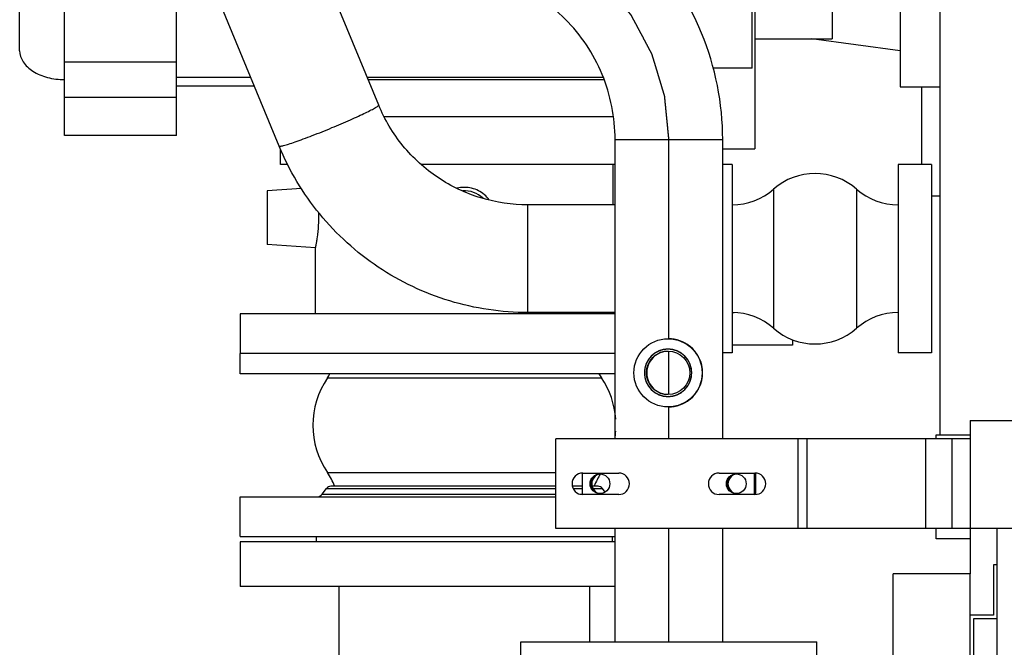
# Model space of a CAD drawing. Header units: millimetres. Extents: x 0 to 1189, y 0 to 841.
# Tile 46 of 112: x 408 to 430, y 578 to 592. Entities that reach past the tile are written whole.
import ezdxf

# ---------------------------------------------------------------- set-up
doc = ezdxf.new("R2010")
doc.units = ezdxf.units.MM
doc.header["$LTSCALE"] = 65.395
doc.linetypes.add('CENTER', pattern=[0.6, 0.375, -0.075, 0.075, -0.075])
for name, color, linetype in [('0006_713500_32_SIMPLE_D_PBL127', 7, 'CONTINUOUS'), ('1907_060000_TLKGS_KGS_V_ABL4', 7, 'CONTINUOUS'), ('1907_061000_TLKGS_KGS_V_ABL34', 7, 'CONTINUOUS'), ('1907_153200_261214_ABL28', 7, 'CONTINUOUS'), ('1907_153200_51_ABL57', 7, 'CONTINUOUS'), ('1907_153200_51_T2_PBL73', 7, 'CONTINUOUS'), ('1907_153200_54_ABL120', 7, 'CONTINUOUS'), ('1907_153200_82_ABL30', 7, 'CONTINUOUS'), ('1907_153200_82_T1_PBL115', 7, 'CONTINUOUS'), ('1907_153701_16_PBL98', 7, 'CONTINUOUS'), ('1907_641000_07_SIMPLE1_T1_X_PBL42', 7, 'CONTINUOUS'), ('1907_641000_07_SIMPLE1_X_ABL41', 7, 'CONTINUOUS'), ('1907_842000_17_SIMPLE1_H_ABL44', 7, 'CONTINUOUS'), ('1907_842000_17_SIMPLE1_T1_H_PBL45', 7, 'CONTINUOUS'), ('1907_843312_02_PBL58', 7, 'CONTINUOUS'), ('1997_000000_TLKGS_MARKETING_ABL3', 7, 'CONTINUOUS'), ('1997_030000_TLKGS_V_ABL10', 7, 'CONTINUOUS'), ('1997_100000_TLKGS_V_ABL132', 7, 'CONTINUOUS'), ('1997_122000_06_SIMPLE1_A_ABL133', 7, 'CONTINUOUS'), ('1997_122000_06_SIMPLE1_T1_A_PBL134', 7, 'CONTINUOUS'), ('1997_200000_TLKGS_V_ABL129', 7, 'CONTINUOUS'), ('1997_252000_06_SIMPLE1_T1_X_PBL131', 7, 'CONTINUOUS'), ('1997_252000_06_SIMPLE1_X_ABL130', 7, 'CONTINUOUS'), ('9M32C_GENSET_STD_GRUNDRAHMEN_ABL50', 7, 'CONTINUOUS'), ('9M32C_GENSET_STD_GRUNDRAHMEN_T1_PBL51', 7, 'CONTINUOUS'), ('B-05-38X28-60X2_5-N6000_PBL31', 7, 'CONTINUOUS'), ('EN1092-1-01A-DN40-PN16-39_PBL121', 7, 'CONTINUOUS'), ('EN1092-1-01A-DN50-PN16-61_5_PBL89', 7, 'CONTINUOUS'), ('ERV_GS125_16_ABL55', 7, 'CONTINUOUS'), ('ERV_GS125_16_T1__PBL56', 7, 'CONTINUOUS'), ('ERV_GS125_16_T1__PBL60', 7, 'CONTINUOUS'), ('ERV_GS125_16_T2__PBL69', 7, 'CONTINUOUS'), ('new_view_9_VBL0', 7, 'CONTINUOUS'), ('RKD3000-60_PBL101', 7, 'CONTINUOUS'), ('RKD3000-60_PBL118', 7, 'CONTINUOUS')]:
    doc.layers.add(name, color=color, linetype=linetype)

# ---------------------------------------------------------------- blocks, each defined once
blk = doc.blocks.new('1907_641000_07_SIMPLE1_T1_X_PBL42', base_point=(417.877, 592.514))
at = {"layer": '1907_641000_07_SIMPLE1_T1_X_PBL42', "color": 7, "linetype": 'Continuous'}
for p, q in [((421.637, 600.808), (424.017, 600.808)), ((424.017, 600.808), (424.017, 598.166)), ((408.617, 599.196), (408.617, 599.784)), ((409.757, 599.413), (408.617, 599.413)), ((413.437, 599.413), (412.157, 599.413)), ((423.957, 599.413), (421.637, 599.413)), ((423.957, 596.445), (423.957, 599.413)), ((424.064, 598.676), (426.537, 599.417)), ((409.765, 599.196), (408.617, 599.196)), ((424.017, 598.676), (426.537, 598.676)), ((407.617, 595.64), (407.617, 598.622)), ((423.957, 598.158), (426.537, 598.506)), ((408.617, 595.64), (408.617, 598.048)), ((409.903, 598.048), (408.617, 598.048)), ((423.957, 597.772), (426.537, 598.121)), ((413.437, 595.64), (413.437, 597.767)), ((421.637, 597.757), (413.437, 597.757)), ((421.637, 593.656), (421.637, 597.767)), ((424.017, 597.699), (423.957, 597.699)), ((424.017, 597.699), (424.017, 589.236)), ((421.637, 597.32), (413.437, 597.32)), ((427.257, 597.384), (427.257, 593.143)), ((410.459, 596.445), (408.617, 596.445)), ((423.957, 596.445), (421.637, 596.445)), ((424.017, 596.58), (427.257, 596.58)), ((424.017, 595.757), (425.737, 595.757)), ((425.737, 595.757), (425.737, 591.688)), ((427.257, 595.213), (428.137, 595.213)), ((421.637, 594.997), (424.017, 594.997)), ((421.637, 594.873), (420.073, 594.873)), ((421.637, 594.775), (420.25, 594.775)), ((425.737, 593.773), (427.257, 593.773)), ((407.617, 591.421), (407.617, 593.24)), ((408.293, 593.24), (408.615, 592.479)), ((408.448, 593.24), (408.615, 592.846)), ((408.615, 593.24), (408.615, 592.479)), ((408.617, 589.53), (408.617, 593.24)), ((411.117, 589.53), (411.117, 593.24)), ((423.957, 593.2), (422.019, 593.2)), ((423.957, 591.033), (423.957, 593.2)), ((427.257, 593.143), (425.737, 593.143)), ((427.257, 592.684), (425.737, 592.684)), ((427.257, 592.684), (427.257, 590.614)), ((424.017, 591.688), (425.737, 591.688)), ((427.257, 591.42), (425.276, 591.688)), ((411.117, 591.168), (408.617, 591.168)), ((423.957, 591.033), (423.081, 591.033)), ((412.773, 590.828), (411.117, 590.828)), ((420.632, 590.828), (415.369, 590.828)), ((420.656, 590.771), (415.392, 590.771)), ((412.854, 590.631), (411.117, 590.631)), ((427.257, 590.614), (428.137, 590.614)), ((411.117, 590.376), (408.617, 590.376)), ((420.86, 589.949), (415.749, 589.949)), ((411.117, 589.53), (408.617, 589.53)), ((413.437, 588.882), (413.437, 589.226)), ((423.297, 589.236), (424.017, 589.236)), ((413.599, 588.882), (413.437, 588.882)), ((420.897, 588.882), (416.574, 588.882)), ((420.857, 587.984), (420.857, 588.882)), ((413.9, 588.353), (413.137, 588.3)), ((413.137, 588.3), (413.137, 587.1)), ((414.217, 587.024), (413.137, 587.1)), ((414.217, 585.552), (414.217, 587.024)), ((420.857, 585.552), (420.857, 585.584)), ((412.537, 584.22), (412.537, 584.672)), ((420.897, 584.22), (412.537, 584.22))]:
    blk.add_line(p, q, dxfattribs=at)
for centre, radius, start, end in [((417.538, 587.688), 0.688, 90.0248, 104.3144), ((417.537, 587.7), 0.6, 46.2941, 93.7185)]:
    blk.add_arc(centre, radius, start, end, dxfattribs=at)
for points, knots in [([(408.617, 599.265), (408.489, 599.265), (408.241, 599.235), (407.916, 599.102), (407.682, 598.896), (407.617, 598.708), (407.617, 598.622)], [0, 0, 0, 0, 0.297416, 0.56961, 0.801496, 1, 1, 1, 1]), ([(407.617, 598.622), (407.617, 598.536), (407.682, 598.349), (407.916, 598.142), (408.241, 598.01), (408.489, 597.979), (408.617, 597.979)], [0, 0, 0, 0, 0.198504, 0.43039, 0.702584, 1, 1, 1, 1]), ([(407.617, 591.421), (407.617, 591.336), (407.682, 591.148), (407.916, 590.941), (408.241, 590.809), (408.489, 590.779), (408.617, 590.779)], [0, 0, 0, 0, 0.198504, 0.43039, 0.702584, 1, 1, 1, 1]), ([(418.09, 588.095), (418.027, 588.18), (417.859, 588.325), (417.644, 588.375), (417.537, 588.375)], [0, 0, 0, 0, 0.499093, 1, 1, 1, 1]), ([(414.217, 587.024), (414.217, 587.03), (414.224, 587.05), (414.231, 587.097), (414.245, 587.171), (414.266, 587.315), (414.288, 587.533), (414.289, 587.717), (414.286, 587.815)], [0, 0, 0, 0, 0.020403, 0.080456, 0.176945, 0.30509, 0.631465, 1, 1, 1, 1])]:
    blk.add_open_spline(points, degree=3, knots=knots, dxfattribs=at)
blk = doc.blocks.new('1907_641000_07_SIMPLE1_X_ABL41', base_point=(417.877, 592.514))
at = {"layer": '1907_641000_07_SIMPLE1_T1_X_PBL42'}
blk.add_blockref('1907_641000_07_SIMPLE1_T1_X_PBL42', (417.877, 592.514), dxfattribs=at)
blk = doc.blocks.new('1907_842000_17_SIMPLE1_T1_H_PBL45', base_point=(417.897, 605.191))
at = {"layer": '1907_842000_17_SIMPLE1_T1_H_PBL45', "color": 7, "linetype": 'Continuous'}
for p, q in [((413.405, 589.295), (411.779, 593.24)), ((415.624, 590.21), (414.375, 593.24)), ((423.505, 588.884), (423.297, 588.884)), ((423.505, 588.884), (423.505, 584.684)), ((427.209, 588.884), (427.209, 584.684)), ((427.957, 588.884), (427.209, 588.884)), ((427.957, 588.884), (427.957, 584.684)), ((420.897, 587.984), (418.953, 587.984)), ((420.897, 585.584), (418.953, 585.584)), ((423.505, 584.684), (423.297, 584.684)), ((427.957, 584.684), (427.209, 584.684))]:
    blk.add_line(p, q, dxfattribs=at)
at = {"layer": '1907_842000_17_SIMPLE1_T1_H_PBL45', "color": 9, "linetype": 'Continuous'}
for p, q in [((424.431, 588.334), (424.431, 585.234)), ((426.283, 588.334), (426.283, 585.234)), ((418.953, 585.584), (418.953, 587.984))]:
    blk.add_line(p, q, dxfattribs=at)
at = {"layer": '1907_842000_17_SIMPLE1_T1_H_PBL45', "color": 7, "linetype": 'Continuous'}
for centre, start, end in [((425.357, 587.284), 48.5904, 131.4096), ((423.505, 589.384), 270.0005, 311.4096), ((427.209, 589.384), 228.5904, 270), ((423.505, 584.184), 48.5904, 89.9995), ((427.209, 584.184), 90, 131.4096), ((425.357, 586.284), 228.5904, 311.4096)]:
    blk.add_arc(centre, 1.4, start, end, dxfattribs=at)
at = {"layer": '1907_842000_17_SIMPLE1_T1_H_PBL45', "color": 9, "linetype": 'Continuous'}
for points, knots in [([(414.583, 589.707), (414.72, 589.763), (414.918, 589.848), (415.167, 589.96), (415.322, 590.033), (415.449, 590.096), (415.541, 590.145), (415.597, 590.179), (415.619, 590.198), (415.625, 590.207), (415.624, 590.21)], [0, 0, 0, 0, 0.383282, 0.555218, 0.705487, 0.828649, 0.920304, 0.977376, 0.992616, 1, 1, 1, 1]), ([(413.405, 589.295), (413.406, 589.293), (413.417, 589.29), (413.449, 589.294), (413.519, 589.31), (413.628, 589.343), (413.775, 589.393), (413.95, 589.457), (414.224, 589.56), (414.437, 589.646), (414.583, 589.707)], [0, 0, 0, 0, 0.007334, 0.022798, 0.080912, 0.174104, 0.298879, 0.450304, 0.622327, 1, 1, 1, 1])]:
    blk.add_open_spline(points, degree=3, knots=knots, dxfattribs=at)
at = {"layer": '1907_842000_17_SIMPLE1_T1_H_PBL45', "color": 7, "linetype": 'Continuous'}
for points, knots in [([(418.953, 587.984), (418.6, 587.984), (417.89, 588.089), (416.92, 588.548), (416.125, 589.269), (415.758, 589.884), (415.624, 590.21)], [0, 0, 0, 0, 0.250278, 0.500419, 0.750331, 1, 1, 1, 1]), ([(418.953, 585.584), (418.365, 585.584), (417.182, 585.759), (415.566, 586.525), (414.241, 587.726), (413.628, 588.752), (413.405, 589.295)], [0, 0, 0, 0, 0.250101, 0.500152, 0.75012, 1, 1, 1, 1])]:
    blk.add_open_spline(points, degree=3, knots=knots, dxfattribs=at)
blk = doc.blocks.new('1907_842000_17_SIMPLE1_H_ABL44', base_point=(417.897, 605.191))
at = {"layer": '1907_842000_17_SIMPLE1_T1_H_PBL45'}
blk.add_blockref('1907_842000_17_SIMPLE1_T1_H_PBL45', (417.897, 605.191), dxfattribs=at)
blk = doc.blocks.new('1907_061000_TLKGS_KGS_V_ABL34', base_point=(485.877, 620.48))
at = {"layer": '1907_641000_07_SIMPLE1_X_ABL41'}
blk.add_blockref('1907_641000_07_SIMPLE1_X_ABL41', (417.877, 592.514), dxfattribs=at)
at = {"layer": '1907_842000_17_SIMPLE1_H_ABL44'}
blk.add_blockref('1907_842000_17_SIMPLE1_H_ABL44', (417.897, 605.191), dxfattribs=at)
blk = doc.blocks.new('1907_060000_TLKGS_KGS_V_ABL4', base_point=(462.677, 648.642))
at = {"layer": '1907_061000_TLKGS_KGS_V_ABL34'}
blk.add_blockref('1907_061000_TLKGS_KGS_V_ABL34', (485.877, 620.48), dxfattribs=at)
blk = doc.blocks.new('1997_252000_06_SIMPLE1_T1_X_PBL131', base_point=(428.737, 596.967))
at = {"layer": '1997_252000_06_SIMPLE1_T1_X_PBL131', "color": 7, "linetype": 'Continuous'}
for p, q in [((428.137, 611.074), (428.137, 582.86)), ((427.737, 605.744), (427.737, 606.92)), ((427.737, 588.884), (427.737, 590.614)), ((428.137, 588.18), (427.957, 588.18))]:
    blk.add_line(p, q, dxfattribs=at)
at = {"layer": '1997_252000_06_SIMPLE1_T1_X_PBL131', "color": 9, "linetype": 'Continuous'}
for p, q in [((428.137, 602.707), (429.737, 602.707)), ((428.137, 601.672), (429.737, 601.672)), ((428.137, 596.732), (429.737, 596.732)), ((428.137, 595.697), (429.737, 595.697))]:
    blk.add_line(p, q, dxfattribs=at)
blk = doc.blocks.new('1997_252000_06_SIMPLE1_X_ABL130', base_point=(428.737, 596.967))
at = {"layer": '1997_252000_06_SIMPLE1_T1_X_PBL131'}
blk.add_blockref('1997_252000_06_SIMPLE1_T1_X_PBL131', (428.737, 596.967), dxfattribs=at)
blk = doc.blocks.new('1997_200000_TLKGS_V_ABL129', base_point=(530.843, 641.94))
at = {"layer": '1997_252000_06_SIMPLE1_X_ABL130'}
blk.add_blockref('1997_252000_06_SIMPLE1_X_ABL130', (428.737, 596.967), dxfattribs=at)
blk = doc.blocks.new('1997_122000_06_SIMPLE1_T1_A_PBL134', base_point=(428.437, 581.7))
at = {"layer": '1997_122000_06_SIMPLE1_T1_A_PBL134', "color": 7, "linetype": 'Continuous'}
for p, q in [((428.057, 582.766), (428.057, 582.86)), ((428.057, 582.86), (428.817, 582.86)), ((428.057, 580.54), (428.057, 580.766)), ((428.817, 580.54), (428.057, 580.54))]:
    blk.add_line(p, q, dxfattribs=at)
blk = doc.blocks.new('1997_122000_06_SIMPLE1_A_ABL133', base_point=(428.437, 581.7))
at = {"layer": '1997_122000_06_SIMPLE1_T1_A_PBL134'}
blk.add_blockref('1997_122000_06_SIMPLE1_T1_A_PBL134', (428.437, 581.7), dxfattribs=at)
blk = doc.blocks.new('1997_100000_TLKGS_V_ABL132', base_point=(541.877, 632.44))
at = {"layer": '1997_122000_06_SIMPLE1_A_ABL133'}
blk.add_blockref('1997_122000_06_SIMPLE1_A_ABL133', (428.437, 581.7), dxfattribs=at)
blk = doc.blocks.new('1997_030000_TLKGS_V_ABL10', base_point=(520.537, 642.12))
at = {"layer": '1997_100000_TLKGS_V_ABL132'}
blk.add_blockref('1997_100000_TLKGS_V_ABL132', (541.877, 632.44), dxfattribs=at)
at = {"layer": '1997_200000_TLKGS_V_ABL129'}
blk.add_blockref('1997_200000_TLKGS_V_ABL129', (530.843, 641.94), dxfattribs=at)
blk = doc.blocks.new('1997_000000_TLKGS_MARKETING_ABL3', base_point=(510.477, 648.642))
at = {"layer": '1907_060000_TLKGS_KGS_V_ABL4'}
blk.add_blockref('1907_060000_TLKGS_KGS_V_ABL4', (462.677, 648.642), dxfattribs=at)
at = {"layer": '1997_030000_TLKGS_V_ABL10'}
blk.add_blockref('1997_030000_TLKGS_V_ABL10', (520.537, 642.12), dxfattribs=at)
blk = doc.blocks.new('B-05-38X28-60X2_5-N6000_PBL31', base_point=(422.078, 584.24))
at = {"layer": 'B-05-38X28-60X2_5-N6000_PBL31', "color": 7, "linetype": 'Continuous'}
for p, q in [((421.608, 584.302), (421.604, 584.24)), ((421.604, 584.24), (421.608, 584.178))]:
    blk.add_line(p, q, dxfattribs=at)
for centre, radius in [((422.078, 584.24), 0.76), ((422.079, 584.24), 0.484)]:
    blk.add_circle(centre, radius, dxfattribs=at)
for centre, radius, start, end in [((422.087, 584.237), 0.763, 50.9637, 89.9731), ((422.088, 584.24), 0.76, 309.1277, 50.8723), ((422.078, 584.24), 0.528, 90.001, 269.999), ((422.087, 584.241), 0.483, 90.9737, 172.7661), ((422.078, 584.239), 0.528, 88.9607, 90), ((422.078, 584.24), 0.528, 271.0416, 88.9584), ((422.087, 584.239), 0.483, 187.2339, 269.0263), ((422.078, 584.241), 0.528, 270, 271.0393), ((422.087, 584.243), 0.763, 270.0269, 309.0363)]:
    blk.add_arc(centre, radius, start, end, dxfattribs=at)
at = {"layer": 'B-05-38X28-60X2_5-N6000_PBL31', "color": 2, "linetype": 'Continuous'}
for points in [[(422.607, 584.24), (422.606, 584.249), (422.605, 584.266), (422.603, 584.287), (422.601, 584.304), (422.6, 584.315), (422.599, 584.323), (422.598, 584.33), (422.598, 584.335), (422.598, 584.339), (422.597, 584.341), (422.597, 584.343), (422.597, 584.344), (422.596, 584.346), (422.595, 584.35), (422.593, 584.355), (422.592, 584.361), (422.589, 584.369), (422.586, 584.38), (422.582, 584.392), (422.579, 584.404), (422.575, 584.415), (422.573, 584.423), (422.571, 584.429), (422.57, 584.434), (422.568, 584.438), (422.568, 584.44), (422.567, 584.442), (422.567, 584.443), (422.566, 584.445), (422.564, 584.448), (422.561, 584.453), (422.558, 584.459), (422.554, 584.466), (422.549, 584.476), (422.543, 584.487), (422.537, 584.498), (422.532, 584.508), (422.528, 584.516), (422.525, 584.521), (422.522, 584.526), (422.521, 584.529), (422.52, 584.531), (422.519, 584.533), (422.518, 584.534), (422.516, 584.536), (422.514, 584.539), (422.511, 584.543), (422.506, 584.548), (422.501, 584.555), (422.494, 584.563), (422.486, 584.573), (422.477, 584.583), (422.47, 584.592), (422.465, 584.599), (422.461, 584.604), (422.457, 584.608), (422.455, 584.611), (422.453, 584.613), (422.452, 584.614), (422.451, 584.615), (422.449, 584.616), (422.447, 584.619), (422.442, 584.622), (422.437, 584.626), (422.431, 584.632), (422.422, 584.638), (422.413, 584.647), (422.403, 584.655), (422.394, 584.662), (422.388, 584.667), (422.383, 584.671), (422.378, 584.675), (422.376, 584.677), (422.374, 584.678), (422.373, 584.68), (422.371, 584.68), (422.369, 584.681), (422.366, 584.683), (422.361, 584.686), (422.356, 584.689), (422.348, 584.693), (422.339, 584.698), (422.327, 584.704), (422.316, 584.71), (422.306, 584.715), (422.299, 584.719), (422.293, 584.722), (422.288, 584.725), (422.285, 584.726), (422.283, 584.727), (422.282, 584.728), (422.28, 584.729), (422.278, 584.729), (422.274, 584.73), (422.269, 584.732), (422.263, 584.734), (422.255, 584.736), (422.245, 584.74), (422.232, 584.743), (422.22, 584.747), (422.21, 584.75), (422.201, 584.753), (422.195, 584.755), (422.19, 584.756), (422.187, 584.757), (422.185, 584.758), (422.183, 584.758), (422.181, 584.759), (422.179, 584.759), (422.175, 584.759), (422.17, 584.76), (422.163, 584.76), (422.155, 584.761), (422.144, 584.762), (422.131, 584.764), (422.118, 584.765), (422.107, 584.766), (422.098, 584.767), (422.092, 584.768), (422.086, 584.768), (422.082, 584.768), (422.08, 584.769), (422.078, 584.769), (422.077, 584.769), (422.075, 584.768), (422.071, 584.768), (422.066, 584.768), (422.059, 584.767), (422.051, 584.766), (422.04, 584.765), (422.027, 584.764), (422.014, 584.763), (422.004, 584.761), (421.995, 584.761), (421.989, 584.76), (421.983, 584.759), (421.979, 584.759), (421.977, 584.759), (421.976, 584.759), (421.974, 584.758), (421.972, 584.758), (421.969, 584.757), (421.963, 584.755), (421.957, 584.753), (421.949, 584.751), (421.939, 584.748), (421.926, 584.744), (421.914, 584.74), (421.904, 584.737), (421.895, 584.735), (421.889, 584.733), (421.884, 584.731), (421.881, 584.73), (421.879, 584.729), (421.877, 584.729), (421.876, 584.728), (421.874, 584.727), (421.87, 584.725), (421.866, 584.723), (421.86, 584.72), (421.852, 584.716), (421.843, 584.711), (421.831, 584.705), (421.82, 584.699), (421.811, 584.694), (421.803, 584.69), (421.797, 584.687), (421.792, 584.684), (421.789, 584.682), (421.787, 584.681), (421.786, 584.681), (421.785, 584.679), (421.783, 584.678), (421.78, 584.676), (421.776, 584.672), (421.771, 584.668), (421.764, 584.662), (421.755, 584.656), (421.745, 584.647), (421.735, 584.639), (421.727, 584.632), (421.72, 584.626), (421.715, 584.622), (421.71, 584.619), (421.707, 584.616), (421.706, 584.615), (421.704, 584.614), (421.704, 584.613), (421.702, 584.611), (421.7, 584.608), (421.696, 584.604), (421.692, 584.599), (421.687, 584.592), (421.68, 584.584), (421.672, 584.574), (421.664, 584.564), (421.657, 584.556), (421.651, 584.549), (421.647, 584.544), (421.644, 584.54), (421.641, 584.537), (421.64, 584.535), (421.639, 584.534), (421.638, 584.533), (421.637, 584.531), (421.635, 584.528), (421.633, 584.523), (421.63, 584.517), (421.626, 584.51), (421.621, 584.5), (421.615, 584.489), (421.609, 584.477), (421.603, 584.468), (421.599, 584.46), (421.596, 584.455), (421.594, 584.45), (421.592, 584.447), (421.591, 584.445), (421.59, 584.443), (421.59, 584.442), (421.589, 584.44), (421.588, 584.436), (421.586, 584.431), (421.585, 584.425), (421.582, 584.416), (421.579, 584.406), (421.575, 584.394), (421.571, 584.382), (421.568, 584.371), (421.566, 584.363), (421.564, 584.357), (421.562, 584.352), (421.561, 584.348), (421.561, 584.346), (421.56, 584.345), (421.56, 584.343), (421.56, 584.341), (421.559, 584.337), (421.559, 584.331), (421.558, 584.325), (421.557, 584.316), (421.556, 584.305), (421.554, 584.288), (421.552, 584.266), (421.551, 584.249), (421.55, 584.24)], [(421.55, 584.24), (421.551, 584.231), (421.552, 584.214), (421.554, 584.193), (421.556, 584.176), (421.557, 584.165), (421.558, 584.157), (421.558, 584.15), (421.559, 584.145), (421.559, 584.141), (421.56, 584.139), (421.56, 584.137), (421.56, 584.136), (421.561, 584.134), (421.562, 584.13), (421.563, 584.125), (421.565, 584.119), (421.568, 584.111), (421.571, 584.1), (421.575, 584.088), (421.578, 584.076), (421.581, 584.065), (421.584, 584.057), (421.586, 584.051), (421.587, 584.046), (421.588, 584.042), (421.589, 584.04), (421.589, 584.038), (421.59, 584.037), (421.591, 584.035), (421.593, 584.032), (421.596, 584.027), (421.599, 584.021), (421.603, 584.014), (421.608, 584.004), (421.614, 583.993), (421.62, 583.982), (421.625, 583.972), (421.629, 583.964), (421.632, 583.959), (421.634, 583.954), (421.636, 583.951), (421.637, 583.949), (421.638, 583.947), (421.639, 583.946), (421.64, 583.944), (421.643, 583.941), (421.646, 583.937), (421.65, 583.932), (421.656, 583.925), (421.663, 583.917), (421.671, 583.907), (421.68, 583.897), (421.687, 583.888), (421.692, 583.881), (421.696, 583.876), (421.7, 583.872), (421.702, 583.869), (421.704, 583.867), (421.704, 583.866), (421.706, 583.865), (421.707, 583.864), (421.71, 583.861), (421.715, 583.858), (421.719, 583.854), (421.726, 583.848), (421.734, 583.841), (421.744, 583.833), (421.754, 583.825), (421.763, 583.818), (421.769, 583.813), (421.774, 583.809), (421.778, 583.805), (421.781, 583.803), (421.783, 583.802), (421.784, 583.8), (421.786, 583.8), (421.788, 583.799), (421.791, 583.797), (421.796, 583.794), (421.801, 583.791), (421.809, 583.787), (421.818, 583.782), (421.83, 583.776), (421.841, 583.77), (421.851, 583.765), (421.858, 583.761), (421.864, 583.758), (421.869, 583.755), (421.872, 583.754), (421.874, 583.753), (421.875, 583.752), (421.877, 583.751), (421.879, 583.751), (421.882, 583.75), (421.888, 583.748), (421.894, 583.746), (421.902, 583.744), (421.912, 583.74), (421.925, 583.737), (421.937, 583.733), (421.947, 583.73), (421.955, 583.727), (421.962, 583.725), (421.967, 583.724), (421.97, 583.723), (421.972, 583.722), (421.974, 583.722), (421.976, 583.721), (421.978, 583.721), (421.982, 583.721), (421.987, 583.72), (421.994, 583.72), (422.002, 583.719), (422.013, 583.718), (422.026, 583.716), (422.039, 583.715), (422.05, 583.714), (422.059, 583.713), (422.065, 583.712), (422.071, 583.712), (422.075, 583.712), (422.077, 583.711), (422.078, 583.711), (422.08, 583.711), (422.082, 583.712), (422.086, 583.712), (422.091, 583.712), (422.098, 583.713), (422.106, 583.714), (422.117, 583.715), (422.13, 583.716), (422.143, 583.717), (422.153, 583.719), (422.162, 583.719), (422.168, 583.72), (422.174, 583.721), (422.177, 583.721), (422.18, 583.721), (422.181, 583.721), (422.183, 583.722), (422.185, 583.722), (422.188, 583.723), (422.194, 583.725), (422.2, 583.727), (422.208, 583.729), (422.218, 583.732), (422.231, 583.736), (422.243, 583.74), (422.253, 583.743), (422.261, 583.745), (422.268, 583.747), (422.273, 583.749), (422.276, 583.75), (422.278, 583.751), (422.28, 583.751), (422.281, 583.752), (422.283, 583.753), (422.287, 583.755), (422.291, 583.757), (422.297, 583.76), (422.305, 583.764), (422.314, 583.769), (422.326, 583.775), (422.337, 583.781), (422.346, 583.786), (422.354, 583.79), (422.36, 583.793), (422.364, 583.796), (422.368, 583.798), (422.37, 583.799), (422.371, 583.799), (422.372, 583.801), (422.374, 583.802), (422.377, 583.804), (422.381, 583.808), (422.386, 583.812), (422.393, 583.818), (422.402, 583.824), (422.412, 583.833), (422.422, 583.841), (422.43, 583.848), (422.437, 583.854), (422.442, 583.858), (422.446, 583.861), (422.449, 583.864), (422.451, 583.865), (422.452, 583.866), (422.453, 583.867), (422.455, 583.869), (422.457, 583.872), (422.461, 583.876), (422.465, 583.881), (422.47, 583.888), (422.477, 583.896), (422.485, 583.906), (422.493, 583.916), (422.5, 583.924), (422.506, 583.931), (422.51, 583.936), (422.513, 583.94), (422.516, 583.943), (422.517, 583.945), (422.518, 583.946), (422.519, 583.947), (422.52, 583.949), (422.521, 583.952), (422.524, 583.957), (422.527, 583.963), (422.531, 583.97), (422.536, 583.98), (422.542, 583.991), (422.548, 584.003), (422.553, 584.012), (422.558, 584.02), (422.561, 584.025), (422.563, 584.03), (422.565, 584.033), (422.566, 584.035), (422.567, 584.037), (422.567, 584.038), (422.568, 584.04), (422.569, 584.044), (422.57, 584.049), (422.572, 584.055), (422.575, 584.064), (422.578, 584.074), (422.582, 584.086), (422.586, 584.098), (422.589, 584.109), (422.591, 584.117), (422.593, 584.123), (422.595, 584.128), (422.596, 584.132), (422.596, 584.134), (422.597, 584.135), (422.597, 584.137), (422.597, 584.139), (422.598, 584.143), (422.598, 584.149), (422.599, 584.155), (422.6, 584.164), (422.601, 584.175), (422.602, 584.192), (422.605, 584.214), (422.606, 584.231), (422.607, 584.24)]]:
    blk.add_open_spline(points, degree=3, knots=[0, 0, 0, 0, 0.015625, 0.03125, 0.039062, 0.046875, 0.050781, 0.054688, 0.058594, 0.060547, 0.061523, 0.0625, 0.063477, 0.064453, 0.066406, 0.070312, 0.074219, 0.078125, 0.085938, 0.09375, 0.101562, 0.109375, 0.113281, 0.117188, 0.121094, 0.123047, 0.124023, 0.125, 0.125977, 0.126953, 0.128906, 0.132812, 0.136719, 0.140625, 0.148438, 0.15625, 0.164062, 0.171875, 0.175781, 0.179688, 0.183594, 0.185547, 0.186523, 0.1875, 0.188477, 0.189453, 0.191406, 0.195312, 0.199219, 0.203125, 0.210938, 0.21875, 0.226562, 0.234375, 0.238281, 0.242188, 0.246094, 0.248047, 0.249023, 0.25, 0.250977, 0.251953, 0.253906, 0.257812, 0.261719, 0.265625, 0.273438, 0.28125, 0.289062, 0.296875, 0.300781, 0.304688, 0.308594, 0.310547, 0.311523, 0.3125, 0.313477, 0.314453, 0.316406, 0.320312, 0.324219, 0.328125, 0.335938, 0.34375, 0.351562, 0.359375, 0.363281, 0.367188, 0.371094, 0.373047, 0.374023, 0.375, 0.375977, 0.376953, 0.378906, 0.382812, 0.386719, 0.390625, 0.398438, 0.40625, 0.414062, 0.421875, 0.425781, 0.429688, 0.433594, 0.435547, 0.436523, 0.4375, 0.438477, 0.439453, 0.441406, 0.445312, 0.449219, 0.453125, 0.460938, 0.46875, 0.476562, 0.484375, 0.488281, 0.492188, 0.496094, 0.498047, 0.499023, 0.5, 0.500977, 0.501953, 0.503906, 0.507812, 0.511719, 0.515625, 0.523438, 0.53125, 0.539062, 0.546875, 0.550781, 0.554688, 0.558594, 0.560547, 0.561523, 0.5625, 0.563477, 0.564453, 0.566406, 0.570312, 0.574219, 0.578125, 0.585938, 0.59375, 0.601562, 0.609375, 0.613281, 0.617188, 0.621094, 0.623047, 0.624023, 0.625, 0.625977, 0.626953, 0.628906, 0.632812, 0.636719, 0.640625, 0.648438, 0.65625, 0.664062, 0.671875, 0.675781, 0.679688, 0.683594, 0.685547, 0.686523, 0.6875, 0.688477, 0.689453, 0.691406, 0.695312, 0.699219, 0.703125, 0.710938, 0.71875, 0.726562, 0.734375, 0.738281, 0.742188, 0.746094, 0.748047, 0.749023, 0.75, 0.750977, 0.751953, 0.753906, 0.757812, 0.761719, 0.765625, 0.773438, 0.78125, 0.789062, 0.796875, 0.800781, 0.804688, 0.808594, 0.810547, 0.811523, 0.8125, 0.813477, 0.814453, 0.816406, 0.820312, 0.824219, 0.828125, 0.835938, 0.84375, 0.851562, 0.859375, 0.863281, 0.867188, 0.871094, 0.873047, 0.874023, 0.875, 0.875977, 0.876953, 0.878906, 0.882812, 0.886719, 0.890625, 0.898438, 0.90625, 0.914062, 0.921875, 0.925781, 0.929688, 0.933594, 0.935547, 0.936523, 0.9375, 0.938477, 0.939453, 0.941406, 0.945312, 0.949219, 0.953125, 0.960938, 0.96875, 0.984375, 1, 1, 1, 1], dxfattribs=at)
blk = doc.blocks.new('EN1092-1-01A-DN50-PN16-61_5_PBL89', base_point=(422.097, 577.84))
at = {"layer": 'EN1092-1-01A-DN50-PN16-61_5_PBL89', "color": 7, "linetype": 'Continuous'}
for p, q in [((418.797, 577.44), (418.797, 578.24)), ((418.797, 578.24), (425.397, 578.24)), ((425.397, 577.44), (425.397, 578.24)), ((418.797, 577.44), (425.397, 577.44))]:
    blk.add_line(p, q, dxfattribs=at)
blk = doc.blocks.new('1907_153200_82_T1_PBL115', base_point=(409.518, 591.94))
at = {"layer": '1907_153200_82_T1_PBL115', "color": 7, "linetype": 'Continuous'}
for p, q in [((420.897, 582.766), (420.897, 589.44)), ((423.297, 582.766), (423.297, 589.44)), ((420.897, 578.24), (420.897, 580.766)), ((423.297, 578.24), (423.297, 580.766))]:
    blk.add_line(p, q, dxfattribs=at)
at = {"layer": '1907_153200_82_T1_PBL115', "color": 9, "linetype": 'Continuous'}
blk.add_line((420.897, 589.44), (423.297, 589.44), dxfattribs=at)
at = {"layer": '1907_153200_82_T1_PBL115', "color": 2, "linetype": 'CENTER'}
for p, q in [((422.097, 585), (422.097, 589.44)), ((422.097, 583.757), (422.097, 584.723)), ((422.097, 582.766), (422.097, 583.48)), ((422.097, 578.24), (422.097, 580.766))]:
    blk.add_line(p, q, dxfattribs=at)
at = {"layer": '1907_153200_82_T1_PBL115', "color": 7, "linetype": 'Continuous'}
for points, knots in [([(423.297, 589.44), (423.297, 590.246), (422.975, 591.877), (421.595, 593.938), (419.534, 595.317), (417.904, 595.64), (417.098, 595.64)], [0, 0, 0, 0, 0.250003, 0.500004, 0.750003, 1, 1, 1, 1]), ([(420.897, 589.44), (420.897, 589.934), (420.7, 590.934), (419.854, 592.197), (418.591, 593.042), (417.592, 593.24), (417.098, 593.24)], [0, 0, 0, 0, 0.250007, 0.50001, 0.750007, 1, 1, 1, 1])]:
    blk.add_open_spline(points, degree=3, knots=knots, dxfattribs=at)
at = {"layer": '1907_153200_82_T1_PBL115', "color": 2, "linetype": 'CENTER'}
blk.add_open_spline([(422.097, 589.44), (422.093, 589.48), (422.085, 589.561), (422.074, 589.683), (422.062, 589.804), (422.052, 589.905), (422.044, 589.986), (422.038, 590.047), (422.032, 590.108), (422.026, 590.168), (422.021, 590.219), (422.017, 590.259), (422.014, 590.29), (422.011, 590.32), (422.009, 590.345), (422.007, 590.366), (422.005, 590.378), (422.004, 590.388), (422.004, 590.396), (422.003, 590.402), (422.003, 590.407), (422.002, 590.409), (422.002, 590.411), (422.002, 590.413), (422.001, 590.415), (422, 590.42), (421.998, 590.426), (421.996, 590.433), (421.993, 590.443), (421.989, 590.455), (421.983, 590.474), (421.976, 590.499), (421.967, 590.528), (421.958, 590.557), (421.946, 590.596), (421.932, 590.645), (421.914, 590.703), (421.891, 590.781), (421.861, 590.878), (421.832, 590.976), (421.808, 591.053), (421.791, 591.112), (421.776, 591.16), (421.764, 591.199), (421.755, 591.229), (421.747, 591.258), (421.739, 591.282), (421.733, 591.302), (421.73, 591.314), (421.727, 591.323), (421.725, 591.331), (421.723, 591.337), (421.721, 591.341), (421.721, 591.344), (421.72, 591.345), (421.719, 591.347), (421.718, 591.349), (421.716, 591.353), (421.713, 591.359), (421.709, 591.366), (421.705, 591.375), (421.699, 591.386), (421.689, 591.404), (421.677, 591.426), (421.663, 591.453), (421.649, 591.48), (421.629, 591.516), (421.606, 591.561), (421.577, 591.615), (421.539, 591.686), (421.491, 591.776), (421.443, 591.866), (421.405, 591.938), (421.377, 591.992), (421.353, 592.036), (421.334, 592.072), (421.319, 592.099), (421.305, 592.126), (421.293, 592.149), (421.283, 592.167), (421.278, 592.178), (421.273, 592.187), (421.269, 592.193), (421.266, 592.199), (421.264, 592.203), (421.263, 592.205), (421.262, 592.207), (421.261, 592.208), (421.259, 592.21), (421.256, 592.214), (421.252, 592.219), (421.247, 592.225), (421.241, 592.233), (421.233, 592.243), (421.219, 592.259), (421.203, 592.279), (421.183, 592.303), (421.164, 592.327), (421.138, 592.359), (421.105, 592.399), (421.065, 592.447), (421.013, 592.511), (420.947, 592.591), (420.882, 592.671), (420.83, 592.735), (420.79, 592.783), (420.757, 592.823), (420.731, 592.855), (420.712, 592.879), (420.692, 592.903), (420.676, 592.923), (420.662, 592.94), (420.654, 592.95), (420.648, 592.958), (420.643, 592.964), (420.639, 592.969), (420.636, 592.972), (420.634, 592.974), (420.633, 592.976), (420.631, 592.977), (420.63, 592.978), (420.626, 592.981), (420.621, 592.985), (420.615, 592.99), (420.607, 592.996), (420.598, 593.005), (420.582, 593.017), (420.562, 593.034), (420.539, 593.053), (420.515, 593.072), (420.484, 593.098), (420.444, 593.13), (420.397, 593.169), (420.335, 593.221), (420.256, 593.285), (420.177, 593.35), (420.115, 593.401), (420.067, 593.44), (420.028, 593.472), (419.997, 593.498), (419.973, 593.517), (419.95, 593.537), (419.93, 593.553), (419.914, 593.566), (419.904, 593.574), (419.897, 593.58), (419.891, 593.585), (419.886, 593.589), (419.882, 593.592), (419.88, 593.594), (419.879, 593.595), (419.877, 593.596), (419.875, 593.597), (419.871, 593.599), (419.866, 593.602), (419.859, 593.606), (419.85, 593.611), (419.839, 593.617), (419.821, 593.626), (419.798, 593.638), (419.771, 593.653), (419.745, 593.667), (419.709, 593.686), (419.664, 593.71), (419.61, 593.739), (419.539, 593.777), (419.449, 593.825), (419.359, 593.874), (419.288, 593.912), (419.234, 593.941), (419.189, 593.965), (419.153, 593.984), (419.126, 593.998), (419.1, 594.013), (419.077, 594.025), (419.059, 594.034), (419.048, 594.04), (419.039, 594.045), (419.032, 594.049), (419.027, 594.052), (419.023, 594.054), (419.021, 594.055), (419.019, 594.056), (419.017, 594.057), (419.015, 594.057), (419.01, 594.059), (419.004, 594.061), (418.997, 594.063), (418.987, 594.066), (418.975, 594.069), (418.956, 594.075), (418.931, 594.083), (418.902, 594.092), (418.873, 594.101), (418.834, 594.113), (418.786, 594.127), (418.727, 594.145), (418.65, 594.169), (418.552, 594.199), (418.455, 594.228), (418.377, 594.252), (418.319, 594.27), (418.271, 594.285), (418.232, 594.297), (418.202, 594.306), (418.173, 594.315), (418.149, 594.322), (418.13, 594.328), (418.117, 594.332), (418.108, 594.335), (418.1, 594.337), (418.094, 594.339), (418.09, 594.34), (418.088, 594.341), (418.086, 594.341), (418.084, 594.342), (418.081, 594.342), (418.077, 594.342), (418.07, 594.343), (418.063, 594.344), (418.052, 594.345), (418.039, 594.346), (418.019, 594.348), (417.993, 594.351), (417.962, 594.354), (417.931, 594.357), (417.89, 594.361), (417.839, 594.366), (417.777, 594.372), (417.715, 594.378), (417.653, 594.385), (417.571, 594.393), (417.468, 594.403), (417.345, 594.415), (417.221, 594.428), (417.139, 594.436), (417.098, 594.44)], degree=3, knots=[0, 0, 0, 0, 0.015625, 0.03125, 0.046875, 0.0625, 0.070312, 0.078125, 0.085938, 0.09375, 0.101562, 0.105469, 0.109375, 0.113281, 0.117188, 0.119141, 0.121094, 0.12207, 0.123047, 0.124023, 0.124512, 0.124756, 0.125, 0.125244, 0.125488, 0.125977, 0.126953, 0.12793, 0.128906, 0.130859, 0.132812, 0.136719, 0.140625, 0.144531, 0.148438, 0.15625, 0.164062, 0.171875, 0.1875, 0.203125, 0.210938, 0.21875, 0.226562, 0.230469, 0.234375, 0.238281, 0.242188, 0.244141, 0.246094, 0.24707, 0.248047, 0.249023, 0.249512, 0.249756, 0.25, 0.250244, 0.250488, 0.250977, 0.251953, 0.25293, 0.253906, 0.255859, 0.257812, 0.261719, 0.265625, 0.269531, 0.273438, 0.28125, 0.289062, 0.296875, 0.3125, 0.328125, 0.335938, 0.34375, 0.351562, 0.355469, 0.359375, 0.363281, 0.367188, 0.369141, 0.371094, 0.37207, 0.373047, 0.374023, 0.374512, 0.374756, 0.375, 0.375244, 0.375488, 0.375977, 0.376953, 0.37793, 0.378906, 0.380859, 0.382812, 0.386719, 0.390625, 0.394531, 0.398438, 0.40625, 0.414062, 0.421875, 0.4375, 0.453125, 0.460938, 0.46875, 0.476562, 0.480469, 0.484375, 0.488281, 0.492188, 0.494141, 0.496094, 0.49707, 0.498047, 0.499023, 0.499512, 0.499756, 0.5, 0.500244, 0.500488, 0.500977, 0.501953, 0.50293, 0.503906, 0.505859, 0.507812, 0.511719, 0.515625, 0.519531, 0.523438, 0.53125, 0.539062, 0.546875, 0.5625, 0.578125, 0.585938, 0.59375, 0.601562, 0.605469, 0.609375, 0.613281, 0.617188, 0.619141, 0.621094, 0.62207, 0.623047, 0.624023, 0.624512, 0.624756, 0.625, 0.625244, 0.625488, 0.625977, 0.626953, 0.62793, 0.628906, 0.630859, 0.632812, 0.636719, 0.640625, 0.644531, 0.648438, 0.65625, 0.664062, 0.671875, 0.6875, 0.703125, 0.710938, 0.71875, 0.726562, 0.730469, 0.734375, 0.738281, 0.742188, 0.744141, 0.746094, 0.74707, 0.748047, 0.749023, 0.749512, 0.749756, 0.75, 0.750244, 0.750488, 0.750977, 0.751953, 0.75293, 0.753906, 0.755859, 0.757812, 0.761719, 0.765625, 0.769531, 0.773438, 0.78125, 0.789062, 0.796875, 0.8125, 0.828125, 0.835938, 0.84375, 0.851562, 0.855469, 0.859375, 0.863281, 0.867188, 0.869141, 0.871094, 0.87207, 0.873047, 0.874023, 0.874512, 0.874756, 0.875, 0.875244, 0.875488, 0.875977, 0.876953, 0.87793, 0.878906, 0.880859, 0.882812, 0.886719, 0.890625, 0.894531, 0.898438, 0.90625, 0.914062, 0.921875, 0.929688, 0.9375, 0.953125, 0.96875, 0.984375, 1, 1, 1, 1], dxfattribs=at)
blk = doc.blocks.new('1907_153200_82_ABL30', base_point=(410.568, 592.34))
at = {"layer": '1907_153200_82_T1_PBL115'}
blk.add_blockref('1907_153200_82_T1_PBL115', (409.518, 591.94), dxfattribs=at)
at = {"layer": 'B-05-38X28-60X2_5-N6000_PBL31'}
blk.add_blockref('B-05-38X28-60X2_5-N6000_PBL31', (422.078, 584.24), dxfattribs=at)
at = {"layer": 'EN1092-1-01A-DN50-PN16-61_5_PBL89'}
blk.add_blockref('EN1092-1-01A-DN50-PN16-61_5_PBL89', (422.097, 577.84), dxfattribs=at)
blk = doc.blocks.new('ERV_GS125_16_T1__PBL56', base_point=(416.717, 585.112))
at = {"layer": 'ERV_GS125_16_T1__PBL56', "color": 7, "linetype": 'Continuous'}
for p, q in [((412.537, 585.552), (412.537, 584.672)), ((420.897, 585.552), (412.537, 585.552)), ((420.897, 584.672), (412.537, 584.672))]:
    blk.add_line(p, q, dxfattribs=at)
blk = doc.blocks.new('ERV_GS125_16_T1__PBL60', base_point=(416.717, 581.152))
at = {"layer": 'ERV_GS125_16_T1__PBL60', "color": 7, "linetype": 'Continuous'}
for p, q in [((414.365, 581.536), (414.461, 581.664)), ((419.577, 581.712), (414.557, 581.712)), ((420.16, 581.712), (419.946, 581.712)), ((420.517, 581.712), (420.387, 581.712)), ((420.675, 581.582), (420.613, 581.664)), ((412.537, 580.592), (412.537, 581.472)), ((412.537, 581.472), (419.577, 581.472)), ((412.537, 580.592), (420.897, 580.592))]:
    blk.add_line(p, q, dxfattribs=at)
at = {"layer": 'ERV_GS125_16_T1__PBL60', "color": 9, "linetype": 'Continuous'}
for p, q in [((414.365, 581.536), (419.577, 581.536)), ((414.461, 581.664), (419.577, 581.664)), ((419.963, 581.664), (420.16, 581.664)), ((420.114, 581.536), (420.16, 581.536)), ((420.402, 581.664), (420.613, 581.664))]:
    blk.add_line(p, q, dxfattribs=at)
at = {"layer": 'ERV_GS125_16_T1__PBL60', "color": 7, "linetype": 'Continuous'}
for centre, radius, start, end in [((414.237, 581.632), 0.16, 270, 323.1301), ((414.557, 581.592), 0.12, 90, 143.1301), ((420.517, 581.592), 0.12, 36.8699, 90)]:
    blk.add_arc(centre, radius, start, end, dxfattribs=at)
blk = doc.blocks.new('ERV_GS125_16_T2__PBL69', base_point=(417.577, 582.343))
at = {"layer": 'ERV_GS125_16_T2__PBL69', "color": 9, "linetype": 'Continuous'}
for p, q in [((414.482, 584.128), (420.593, 584.128)), ((414.482, 582.017), (419.577, 582.017))]:
    blk.add_line(p, q, dxfattribs=at)
at = {"layer": 'ERV_GS125_16_T2__PBL69', "color": 7, "linetype": 'Continuous'}
for p, q in [((414.237, 580.472), (414.237, 580.592)), ((420.837, 580.472), (420.837, 580.592))]:
    blk.add_line(p, q, dxfattribs=at)
for centre, radius, start, end in [((413.157, 585.026), 1.6, 325.8516, 329.5375), ((421.917, 585.026), 1.6, 210.4625, 214.1484), ((416.037, 583.072), 1.88, 145.8516, 214.1484), ((419.037, 583.072), 1.88, 4.1232, 34.1484), ((419.037, 583.072), 1.88, 350.5344, 355.8768), ((413.157, 581.119), 1.6, 22.0041, 34.1484), ((421.917, 581.119), 1.6, 147.1498, 157.9959)]:
    blk.add_arc(centre, radius, start, end, dxfattribs=at)
blk = doc.blocks.new('ERV_GS125_16_ABL55', base_point=(416.727, 583.012))
at = {"layer": 'ERV_GS125_16_T1__PBL56'}
blk.add_blockref('ERV_GS125_16_T1__PBL56', (416.717, 585.112), dxfattribs=at)
at = {"layer": 'ERV_GS125_16_T1__PBL60'}
blk.add_blockref('ERV_GS125_16_T1__PBL60', (416.717, 581.152), dxfattribs=at)
at = {"layer": 'ERV_GS125_16_T2__PBL69'}
blk.add_blockref('ERV_GS125_16_T2__PBL69', (417.577, 582.343), dxfattribs=at)
blk = doc.blocks.new('1907_843312_02_PBL58', base_point=(416.717, 579.972))
at = {"layer": '1907_843312_02_PBL58', "color": 7, "linetype": 'Continuous'}
for p, q in [((412.537, 580.472), (412.537, 579.472)), ((420.897, 580.472), (412.537, 580.472)), ((420.897, 579.472), (412.537, 579.472))]:
    blk.add_line(p, q, dxfattribs=at)
blk = doc.blocks.new('1907_153200_51_T2_PBL73', base_point=(417.537, 577.778))
at = {"layer": '1907_153200_51_T2_PBL73', "color": 7, "linetype": 'Continuous'}
for p, q in [((414.743, 576.084), (414.743, 579.472)), ((420.331, 578.24), (420.331, 579.472)), ((420.331, 576.084), (420.331, 576.88)), ((414.743, 576.084), (420.331, 576.084))]:
    blk.add_line(p, q, dxfattribs=at)
blk = doc.blocks.new('1907_153200_51_ABL57', base_point=(416.717, 564.806))
at = {"layer": '1907_153200_51_T2_PBL73'}
blk.add_blockref('1907_153200_51_T2_PBL73', (417.537, 577.778), dxfattribs=at)
at = {"layer": '1907_843312_02_PBL58'}
blk.add_blockref('1907_843312_02_PBL58', (416.717, 579.972), dxfattribs=at)
blk = doc.blocks.new('1907_153701_16_PBL98', base_point=(424.197, 581.766))
at = {"layer": '1907_153701_16_PBL98', "color": 7, "linetype": 'Continuous'}
for p, q in [((419.577, 580.766), (419.577, 582.766)), ((428.817, 582.766), (419.577, 582.766)), ((428.417, 580.766), (428.417, 582.766)), ((420.177, 582.006), (420.977, 582.006)), ((423.217, 582.006), (424.017, 582.006)), ((420.977, 581.526), (420.177, 581.526)), ((424.017, 581.526), (423.217, 581.526)), ((428.817, 580.766), (419.577, 580.766)), ((428.817, 580.766), (428.817, 580.78))]:
    blk.add_line(p, q, dxfattribs=at)
at = {"layer": '1907_153701_16_PBL98', "color": 9, "linetype": 'Continuous'}
for p, q in [((424.977, 580.766), (424.977, 582.766)), ((425.184, 580.766), (425.184, 582.766)), ((427.824, 580.766), (427.824, 582.766))]:
    blk.add_line(p, q, dxfattribs=at)
at = {"layer": '1907_153701_16_PBL98', "color": 7, "linetype": 'Continuous'}
for centre, start, end in [((420.177, 581.766), 90, 270), ((420.977, 581.766), 270, 90), ((423.217, 581.766), 90, 270), ((424.017, 581.766), 270, 90)]:
    blk.add_arc(centre, 0.24, start, end, dxfattribs=at)
blk = doc.blocks.new('RKD3000-60_PBL101', base_point=(422.088, 581.766))
at = {"layer": 'RKD3000-60_PBL101', "color": 7, "linetype": 'Continuous'}
for p, q in [((420.16, 582.003), (420.16, 581.529)), ((423.999, 582.006), (423.999, 581.526)), ((424.017, 582.006), (424.017, 581.526))]:
    blk.add_line(p, q, dxfattribs=at)
for centre in [(420.56, 581.766), (423.599, 581.766)]:
    blk.add_circle(centre, 0.22, dxfattribs=at)
for centre, start, end in [((420.577, 581.766), 94.5208, 265.4792), ((420.577, 581.766), 92.2877, 94.5247), ((423.617, 581.766), 94.5208, 265.4792), ((423.617, 581.766), 92.2877, 94.5247), ((420.577, 581.766), 265.4753, 267.7123), ((423.617, 581.766), 265.4753, 267.7123)]:
    blk.add_arc(centre, 0.22, start, end, dxfattribs=at)
blk = doc.blocks.new('RKD3000-60_PBL118', base_point=(422.297, 581.766))
at = {"layer": 'RKD3000-60_PBL118', "color": 7, "linetype": 'Continuous'}
for p, q in [((420.577, 581.985), (420.578, 581.985)), ((423.617, 581.985), (423.617, 581.985)), ((424.018, 581.526), (424.018, 582.006)), ((424.035, 581.529), (424.035, 582.003))]:
    blk.add_line(p, q, dxfattribs=at)
for centre, radius, start, end in [((420.578, 581.766), 0.22, 94.7794, 265.2194), ((420.595, 581.766), 0.22, 99.3149, 260.6839), ((420.578, 581.766), 0.22, 92.3915, 94.7827), ((420.596, 581.765), 0.221, 94.7824, 99.3018), ((423.618, 581.766), 0.22, 94.7794, 265.2194), ((423.635, 581.766), 0.22, 99.3149, 260.6839), ((423.618, 581.766), 0.22, 92.3915, 94.7827), ((423.635, 581.765), 0.221, 94.7824, 99.3018), ((420.596, 581.767), 0.221, 260.697, 265.2164), ((420.578, 581.766), 0.22, 265.2162, 267.5546), ((423.618, 581.766), 0.22, 265.2162, 267.5546), ((423.635, 581.767), 0.221, 260.697, 265.2164)]:
    blk.add_arc(centre, radius, start, end, dxfattribs=at)
blk = doc.blocks.new('EN1092-1-01A-DN40-PN16-39_PBL121', base_point=(422.857, 585.22))
at = {"layer": 'EN1092-1-01A-DN40-PN16-39_PBL121', "color": 7, "linetype": 'Continuous'}
for p, q in [((420.897, 585.58), (420.857, 585.58)), ((423.55, 585.58), (423.505, 585.58)), ((424.857, 584.86), (423.505, 584.86)), ((424.857, 584.978), (424.857, 584.86))]:
    blk.add_line(p, q, dxfattribs=at)
blk = doc.blocks.new('1907_153200_54_ABL120', base_point=(422.594, 573.22))
at = {"layer": 'EN1092-1-01A-DN40-PN16-39_PBL121'}
blk.add_blockref('EN1092-1-01A-DN40-PN16-39_PBL121', (422.857, 585.22), dxfattribs=at)
blk = doc.blocks.new('0006_713500_32_SIMPLE_D_PBL127', base_point=(428.257, 576.8))
at = {"layer": '0006_713500_32_SIMPLE_D_PBL127', "color": 7, "linetype": 'Continuous'}
for p, q in [((427.097, 575.36), (427.097, 579.76)), ((428.817, 579.76), (427.097, 579.76)), ((428.817, 575.36), (428.817, 579.76)), ((429.337, 579.96), (429.337, 578.84)), ((429.417, 579.96), (429.337, 579.96)), ((429.337, 578.84), (428.817, 578.84)), ((428.897, 576.36), (428.897, 578.76)), ((428.897, 578.76), (429.417, 578.76)), ((428.817, 576.28), (429.337, 576.28)), ((429.417, 576.36), (428.897, 576.36)), ((429.337, 576.28), (429.337, 575.16)), ((428.817, 575.36), (427.097, 575.36)), ((427.217, 574.24), (427.217, 575.36)), ((428.817, 574.24), (428.817, 575.36)), ((429.337, 575.16), (429.417, 575.16)), ((428.817, 574.24), (427.217, 574.24)), ((427.617, 573.64), (427.617, 574.24)), ((428.417, 573.64), (428.417, 574.24)), ((428.417, 573.64), (427.617, 573.64))]:
    blk.add_line(p, q, dxfattribs=at)
blk = doc.blocks.new('1907_153200_261214_ABL28', base_point=(423.828, 615.49))
at = {"layer": '0006_713500_32_SIMPLE_D_PBL127'}
blk.add_blockref('0006_713500_32_SIMPLE_D_PBL127', (428.257, 576.8), dxfattribs=at)
at = {"layer": '1907_153200_51_ABL57'}
blk.add_blockref('1907_153200_51_ABL57', (416.717, 564.806), dxfattribs=at)
at = {"layer": '1907_153200_54_ABL120'}
blk.add_blockref('1907_153200_54_ABL120', (422.594, 573.22), dxfattribs=at)
at = {"layer": '1907_153200_82_ABL30'}
blk.add_blockref('1907_153200_82_ABL30', (410.568, 592.34), dxfattribs=at)
at = {"layer": '1907_153701_16_PBL98'}
blk.add_blockref('1907_153701_16_PBL98', (424.197, 581.766), dxfattribs=at)
at = {"layer": 'ERV_GS125_16_ABL55'}
blk.add_blockref('ERV_GS125_16_ABL55', (416.727, 583.012), dxfattribs=at)
at = {"layer": 'RKD3000-60_PBL101'}
blk.add_blockref('RKD3000-60_PBL101', (422.088, 581.766), dxfattribs=at)
at = {"layer": 'RKD3000-60_PBL118'}
blk.add_blockref('RKD3000-60_PBL118', (422.297, 581.766), dxfattribs=at)
blk = doc.blocks.new('9M32C_GENSET_STD_GRUNDRAHMEN_T1_PBL51', base_point=(612.957, 557.98))
at = {"layer": '9M32C_GENSET_STD_GRUNDRAHMEN_T1_PBL51', "color": 7, "linetype": 'Continuous'}
for p, q in [((428.817, 583.18), (428.817, 580.78)), ((428.817, 583.18), (810.817, 583.18)), ((428.817, 580.78), (810.817, 580.78)), ((428.817, 580.766), (428.817, 579.76)), ((429.417, 561.58), (429.417, 580.78))]:
    blk.add_line(p, q, dxfattribs=at)
blk = doc.blocks.new('9M32C_GENSET_STD_GRUNDRAHMEN_ABL50', base_point=(612.957, 557.98))
at = {"layer": '9M32C_GENSET_STD_GRUNDRAHMEN_T1_PBL51'}
blk.add_blockref('9M32C_GENSET_STD_GRUNDRAHMEN_T1_PBL51', (612.957, 557.98), dxfattribs=at)
blk = doc.blocks.new('NEW_VIEW_9_VBL0', base_point=(585.628, 629.264))
at = {"layer": '1907_153200_261214_ABL28'}
blk.add_blockref('1907_153200_261214_ABL28', (423.828, 615.49), dxfattribs=at)
at = {"layer": '1997_000000_TLKGS_MARKETING_ABL3'}
blk.add_blockref('1997_000000_TLKGS_MARKETING_ABL3', (510.477, 648.642), dxfattribs=at)
at = {"layer": '9M32C_GENSET_STD_GRUNDRAHMEN_ABL50'}
blk.add_blockref('9M32C_GENSET_STD_GRUNDRAHMEN_ABL50', (612.957, 557.98), dxfattribs=at)

msp = doc.modelspace()

# ---------------------------------------------------------------- block references
at = {"layer": 'new_view_9_VBL0'}
msp.add_blockref('NEW_VIEW_9_VBL0', (585.62781, 629.26403), dxfattribs=at)

doc.saveas('drawing.dxf')
